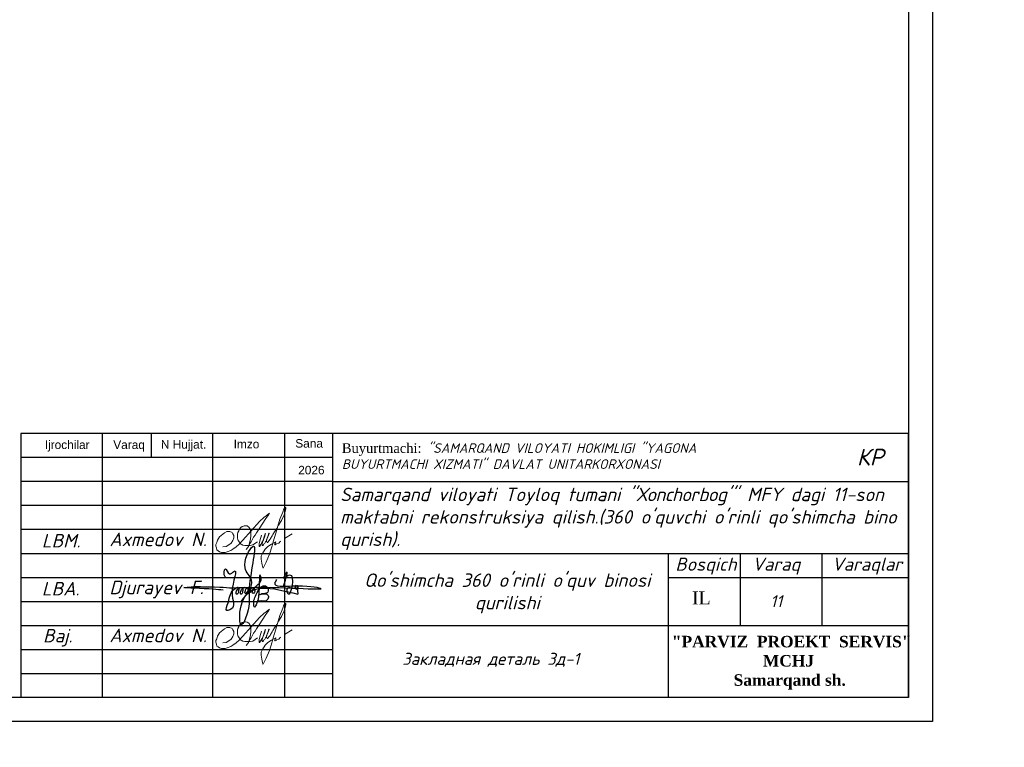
# Model space of a CAD drawing. Header units: millimetres. Extents: x 363306 to 7757304, y 1022887 to 1207196.
# Tile 118 of 256: x 808685 to 829206, y 1058442 to 1073595. Entities that reach past the tile are written whole.
import ezdxf

# ---------------------------------------------------------------- set-up
doc = ezdxf.new("R2010")
doc.units = ezdxf.units.MM
doc.linetypes.add('ACAD_ISO02W100', pattern=[15, 12, -3])
doc.layers.add('0 @ 100', color=7, linetype='Continuous')
doc.layers.add('O3SAD', color=1, linetype='Continuous')
for name, color, linetype, lineweight in [('ACO-текст', 7, 'Continuous', 20), ('надпись 0.18', 160, 'Continuous', 18), ('Ф А С А Д', 250, 'Continuous', 15)]:
    doc.layers.add(name, color=color, linetype=linetype, lineweight=lineweight)
doc.styles.add('Arial', font='arial.ttf')
doc.styles.add('iso', font='isocpeur.TTF')
doc.styles.add('PDF ISOCPEUR Italic', font='isocpeui.ttf')
doc.styles.get("Standard").update_dxf_attribs({"font": 'isocpeui.ttf'})
doc.styles.add('WMF-Times New Roman0', font='times.ttf')
doc.styles.add('WMF-Times New Roman2', font='times.ttf')
doc.styles.add('ńňčëü1', font='isocpeui.ttf', dxfattribs={"height": 350})
doc.styles.add('ГОСТ 2.304', font='isocpeui.ttf')

# ---------------------------------------------------------------- blocks, each defined once
blk = doc.blocks.new('rgsxhy')
at = {"color": 5}
for points in [[(30159764, 9369979), (30160729, 9371976), (30160134, 9373086), (30160845, 9375073), (30160529, 9371279), (30160336, 9368855), (30159821, 9367832), (30159766, 9369571), (30165013, 9370643)], [(30158318, 9372237), (30158292, 9372259), (30158313, 9372993), (30158693, 9372536), (30159097, 9372756), (30158930, 9370820), (30158827, 9369247), (30158463, 9369143), (30158559, 9369856), (30159235, 9371184), (30159510, 9371288), (30159540, 9370947), (30159450, 9370679), (30159339, 9370650), (30159361, 9370924), (30159747, 9371281), (30159933, 9371214), (30159918, 9370984), (30159866, 9370709), (30159740, 9370650), (30159740, 9370910), (30160119, 9371295), (30160364, 9371221), (30160282, 9370791), (30160134, 9370702), (30160156, 9370902), (30160253, 9371169), (30160416, 9371266), (30160624, 9371251), (30160631, 9370947), (30160520, 9370739), (30160416, 9370746), (30160527, 9370999), (30160698, 9371199), (30160869, 9371251), (30161010, 9371117), (30161025, 9370828), (30160854, 9370717), (30160832, 9370976), (30160958, 9371184), (30161196, 9371429), (30161627, 9371986), (30161567, 9372349), (30161322, 9370056), (30161196, 9369744), (30161032, 9369450), (30160943, 9369915), (30161107, 9370464), (30161478, 9371132), (30161961, 9371429), (30162250, 9371221), (30162198, 9370761), (30161687, 9370666), (30161515, 9370590), (30161433, 9370590), (30162154, 9370635), (30162280, 9370516), (30162243, 9370197), (30162028, 9370012), (30161575, 9370012), (30161352, 9370012), (30161322, 9370071)], [(30163692, 9371398), (30163961, 9372626), (30163708, 9372145), (30164262, 9372436), (30164117, 9370650), (30164117, 9371236), (30164841, 9371318), (30164871, 9371483), (30164848, 9371138), (30165028, 9371176), (30165036, 9371416), (30165013, 9370643)], [(30158109, 9371020), (30157190, 9371107), (30154479, 9371260), (30157795, 9371310), (30158983, 9371230), (30160506, 9371280), (30167135, 9371184), (30164561, 9371384), (30162918, 9371683), (30163073, 9372004)]]:
    blk.add_spline(points, degree=3, dxfattribs=at)
blk = doc.blocks.new('rthtrh')
at = {"color": 5}
for p, q in [((1363842, 521141), (1363854, 521167)), ((1363854, 521167), (1363868, 521192)), ((1363868, 521192), (1363889, 521219)), ((1363889, 521219), (1363907, 521234)), ((1363907, 521234), (1363927, 521243)), ((1363927, 521243), (1363940, 521249)), ((1363940, 521249), (1363965, 521249)), ((1363965, 521249), (1363988, 521244)), ((1363988, 521244), (1364013, 521227)), ((1364013, 521227), (1364030, 521204)), ((1364030, 521204), (1364039, 521185)), ((1364039, 521185), (1364046, 521147)), ((1364046, 521147), (1364044, 521090)), ((1363834, 521118), (1363842, 521141)), ((1363834, 521086), (1363834, 521118)), ((1363834, 521056), (1363834, 521086)), ((1363840, 521035), (1363834, 521056)), ((1363845, 521017), (1363840, 521035)), ((1363865, 520990), (1363845, 521017)), ((1363882, 520966), (1363865, 520990)), ((1364026, 520997), (1364017, 520962)), ((1364037, 521043), (1364026, 520997)), ((1364044, 521090), (1364037, 521043)), ((1364148, 520999), (1364075, 520948)), ((1364568, 521050), (1364689, 521123)), ((1363895, 520959), (1363882, 520966)), ((1363917, 520946), (1363895, 520959)), ((1363951, 520940), (1363917, 520946)), ((1363996, 520940), (1363951, 520940)), ((1364033, 520940), (1363996, 520940)), ((1364017, 520962), (1364016, 520946)), ((1364016, 520946), (1364016, 520940)), ((1364075, 520948), (1364033, 520940))]:
    blk.add_line(p, q, dxfattribs=at)
for points in [[(1364210, 521100), (1364186, 521015), (1364172, 520967), (1364172, 520940), (1364173, 520926), (1364179, 520925), (1364185, 520931), (1364202, 520956), (1364218, 520984), (1364240, 521027), (1364256, 521068), (1364272, 521125), (1364269, 521122), (1364225, 520990), (1364220, 520961), (1364220, 520944), (1364225, 520939), (1364232, 520939), (1364241, 520950), (1364248, 520960), (1364254, 520969), (1364260, 520978), (1364273, 520996), (1364281, 521008), (1364288, 521027), (1364309, 521073), (1364315, 521086), (1364332, 521126), (1364332, 521134), (1364327, 521134), (1364314, 521097), (1364294, 521040), (1364290, 521012), (1364293, 520997), (1364298, 520988), (1364308, 520988), (1364316, 520999), (1364326, 521014), (1364344, 521036), (1364351, 521047), (1364377, 521090), (1364389, 521112), (1364414, 521155), (1364449, 521203), (1364476, 521258), (1364523, 521332), (1364563, 521417), (1364583, 521493), (1364590, 521517), (1364590, 521527), (1364583, 521532), (1364571, 521532), (1364561, 521512), (1364541, 521459), (1364498, 521348), (1364434, 521131), (1364395, 520998), (1364377, 520936), (1364337, 520802), (1364282, 520678), (1364249, 520605), (1364238, 520588), (1364230, 520594), (1364226, 520615), (1364222, 520638), (1364214, 520663), (1364206, 520725), (1364206, 520774), (1364224, 520814), (1364265, 520883), (1364310, 520926), (1364364, 520959), (1364411, 520988), (1364432, 520996), (1364434, 520992), (1364431, 520979), (1364419, 520970), (1364414, 520960), (1364416, 520951), (1364423, 520951), (1364434, 520958), (1364443, 520964), (1364452, 520968), (1364474, 520975), (1364483, 520978), (1364492, 520986), (1364499, 520996), (1364503, 521002), (1364511, 521006), (1364511, 521006)], [(1363608, 520919), (1363661, 520924), (1363702, 520951), (1363738, 520975), (1363765, 521018), (1363780, 521059), (1363780, 521096), (1363765, 521122), (1363753, 521142), (1363714, 521156), (1363671, 521156), (1363631, 521136), (1363583, 521097), (1363555, 521074), (1363525, 521025), (1363511, 520984), (1363500, 520955), (1363500, 520930), (1363508, 520901), (1363515, 520870), (1363535, 520855), (1363555, 520841), (1363586, 520832), (1363613, 520832), (1363645, 520832), (1363675, 520843), (1363732, 520864), (1363761, 520883), (1363817, 520921), (1363863, 520963), (1363919, 521022), (1364179, 521312), (1364247, 521377), (1364282, 521405), (1364314, 521429), (1364336, 521443), (1364310, 521401), (1364279, 521361), (1364173, 521198), (1364133, 521139), (1364110, 521102), (1364087, 521068), (1364069, 521040), (1364047, 520995), (1364019, 520954), (1364007, 520925), (1363990, 520903), (1363970, 520879)]]:
    blk.add_lwpolyline(points, dxfattribs=at)
blk = doc.blocks.new('ШТ')
at = {"lineweight": 30}
for p, q in [((180134, 713448, 0), (180134, 707948, 0)), ((180134, 713448, 0), (180134, 707948, 0)), ((180134, 713448, 0), (180134, 707948, 0)), ((198634, 713448, 0), (180134, 713448, 0)), ((181834, 713448, 0), (181834, 707948, 0)), ((181834, 713448, 0), (181834, 707948, 0)), ((182853, 713448, 0), (182853, 712948, 0)), ((184134, 713448, 0), (184134, 707948, 0)), ((185634, 713448, 0), (185634, 707948, 0)), ((186634, 713448, 0), (186634, 707948, 0)), ((198634, 707948, 0), (198634, 713448, 0)), ((198634, 713448, 0), (198634, 707948, 0)), ((186634, 712948, 0), (180134, 712948, 0)), ((186634, 712448, 0), (180134, 712448, 0)), ((186634, 712448, 0), (198634, 712448, 0)), ((186634, 711948, 0), (180134, 711948, 0)), ((186634, 711448, 0), (180134, 711448, 0)), ((180134, 710948, 0), (198634, 710948, 0)), ((193634, 707948, 0), (193634, 710948, 0)), ((195134, 709448, 0), (195134, 710948, 0)), ((196834, 709448, 0), (196834, 710948, 0)), ((180134, 710448, 0), (186634, 710448, 0)), ((193634, 710448, 0), (198634, 710448, 0)), ((180134, 709948, 0), (186634, 709948, 0)), ((180134, 709448, 0), (198634, 709448, 0)), ((180134, 708948, 0), (186634, 708948, 0)), ((180134, 708448, 0), (186634, 708448, 0))]:
    blk.add_line(p, q, dxfattribs=at)
at = {"lineweight": 9, "xscale": 0.2250350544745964, "yscale": 0.2250350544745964, "zscale": 0.2250350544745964}
blk.add_blockref('rgsxhy', (-6602279, -1398623, 0), dxfattribs=at)
at = {"layer": 'Ф А С А Д', "xscale": 1.33529119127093, "yscale": 1.33529119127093, "zscale": 1.33529119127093}
for p in [(-1636466, 15509, 0), (-1636466, 13509, 0)]:
    blk.add_blockref('rthtrh', p, dxfattribs=at)
at = {"style": 'ńňčëü1'}
blk.add_text('КР', height=350, dxfattribs=at).set_placement((197559, 712781, 0))
at = {"linetype": 'ACAD_ISO02W100', "lineweight": 5, "ltscale": 70, "char_height": 176.8, "attachment_point": 1, "style": 'Arial'}
for s, insert in [('N Hujjat.', (183055, 713309, 0)), ('Sana', (185856, 713331, 0)), ('Ijrochilar', (180635, 713302, 0)), ('Varaq', (182063, 713302, 0)), ('Imzo', (184572, 713316, 0)), ('2026', (185917, 712774, 0))]:
    blk.add_mtext(s, dxfattribs=dict(at, insert=insert))
for s, insert, char_height, width, attachment_point, style in [('Buyurtmachi:{\\fISOCPEUR|b0|i1|c204|p34; "SAMARQAND VILOYATI HOKIMLIGI "YAGONA\\fISOCPEUR|b0|i1|c0|p34; \\fISOCPEUR|b0|i1|c204|p34;BUYURTMACHI XIZMATI"\\fISOCPEUR|b0|i1|c0|p34; \\fISOCPEUR|b0|i1|c204|p34;DAVLAT UNITARKORXONASI}', (186827, 712977, 21081), 200, 8030.18, 4, 'WMF-Times New Roman0'), ('{\\fISOCPEUR|b0|i1|c204|p34;Samarqand viloyati Toyloq tumani "Хоnсhоrbоg\'" МFY dagi 11-son maktabni rekonstruksiya qilish.(360 o\'quvchi o\'rinli qo\'shimcha bino qurish).}', (186791, 711669, 0), 280, 12020.43, 4, 'iso'), ('{\\fISOCPEUR|b0|i1|c0|p34;Axmedov N.}', (181981, 711384, 0), 282.86, 3416.24, 1, 'WMF-Times New Roman0'), ('{\\fISOCPEUR|b0|i1|c204|p34;Bosqich}', (193778, 710863, 0), 274.07, 1251.4, 1, 'iso'), ('{\\fISOCPEUR|b0|i1|c204|p34;Varaq}', (195379, 710863, 0), 274.07, 1251.4, 1, 'iso'), ('{\\fISOCPEUR|b0|i1|c204|p34;Varaqlar}', (197039, 710863, 0), 274.07, 1251.4, 1, 'iso'), ("\\pt2436.8176;{\\fISOCPEUR|b0|i1|c0|p34;Qo'shimcha 360 o'rinli o'quv binosi qurilishi}", (190274, 710533, 0), 280, 5963.16, 2, 'WMF-Times New Roman0'), ('{\\fISOCPEUR|b0|i1|c0|p34;Axmedov N.}', (181981, 709384, 0), 282.86, 3416.24, 1, 'WMF-Times New Roman0'), ('\\pi563.17678,t3443.17678;{\\fTimes New Roman|b1|i0|c204|p18;\\C1;"PARVIZ  PROEKT  SERVIS"\\P\\pi2460.72013,tz;\\C0;MCHJ\\P\\pi1851.00915;Samarqand sh.\\C256; }', (193141, 709234, 0), 240, 5957.74, 1, 'WMF-Times New Roman0')]:
    blk.add_mtext(s, dxfattribs=dict(insert=insert, char_height=char_height, width=width, attachment_point=attachment_point, style=style))
at = {"attachment_point": 1}
for s, insert, char_height, width in [('{\\C1;LBM.}', (180573, 711357, 0), 282.9, 1251.4), ('{\\C1;LBA.}', (180573, 710357, 0), 282.9, 1251.4), ('Djurayev F.', (181981, 710384, 0), 282.86, 2152.77), ('{\\fTimes New Roman|b0|i0|c204|p18;IL}', (194124, 710161, 0), 274.07, 1251.4), ('{\\C1;Baj.}', (180598, 709379, 0), 282.9, 1251.4)]:
    blk.add_mtext(s, dxfattribs=dict(at, insert=insert, char_height=char_height, width=width))

msp = doc.modelspace()

# ---------------------------------------------------------------- linework, layer by layer
at = {"lineweight": 30}
msp.add_lwpolyline([(787706.348, 1088178.072), (827206.348, 1088178.072), (827206.348, 1059478.072), (787706.348, 1059478.072)], close=True, dxfattribs=at)
at = {"layer": 'O3SAD', "color": 1}
msp.add_lwpolyline([(785706.348, 1088678.072), (827706.348, 1088678.072), (827706.348, 1058978.072), (785706.348, 1058978.072)], close=True, dxfattribs=at)

# ---------------------------------------------------------------- block references
at = {"color": 1, "lineweight": 30}
for p in [(268572.74, 351529.892, 0), (313572.74, 351529.892, 0), (358572.74, 351529.892, 0), (403572.74, 351529.892, 0), (448572.74, 351529.892, 0), (493572.74, 351529.892, 0), (538572.74, 351529.892, 0), (583572.74, 351529.892, 0), (628572.74, 351529.892, 0)]:
    msp.add_blockref('ШТ', p, dxfattribs=at)

# ---------------------------------------------------------------- texts
at = {"linetype": 'ByBlock', "ltscale": 30, "insert": (824453.53, 1061484.451), "char_height": 250, "width": 658.8739, "attachment_point": 5}
msp.add_mtext('11', dxfattribs=at)
at = {"layer": '0 @ 100', "color": 7, "attachment_point": 4, "style": 'ГОСТ 2.304'}
for s, insert, char_height, width in [('\\pi5457.36288;{\\fISOCPEUR|b1|i1|c204|p34;Характеристика участка строительства:\\P\\pi0;\\P}Расчетная зимняя температура воздух 15 °С.\\PСкоростной напор ветра   - 38кг/м2.\\PВес снегового покрова    - 50кг/м2.\\PКлассификация зданий по функциональной пожарной опасности - Ф 4.1 \\PКоэффициент надежности по назначению - 0.95\\P\\P^IПроектом разработано подъёмник для мало мобильных граждан населения грузоподъемностью 250 кг. скоростью 0,25 см/с. Двери шахт подъёмника противопожарные с пределом огнестойкости El 30. Подъёмники оборудованы кабинами габаритами 1500х1500 мм, ширина дверей кабины обеспечивает проезд инвалидной коляски. Для экстренных случаев подъёмник оснащен дополнительным аккумулятором и механическим спуском для безопасного спуска пассажира в нулевую отметку. Так же в дверях подъёмника установлены замки датчики которые открываются с ключевыми картами, чтобы открыть двери подъёмника.\\P^IС внешней и внутренней стороны наружных стен предусмотрено обшивка из аквапанелей толщиной 12,5мм с утеплением из минераловатной ваты на кварцевой основе, А =0,040 Вт/мС, толщиной 100мм. (по теплотехническому расчету). Наружная отделка из органическое стекло.\\P^IПодрядчик обязан предоставить заказчику сертификаты соответствия и пожарной безопасности на фасадную систему и все применяемые в данной системе материалы и изделия.\\PКонструкции, изделия и материалы применены по действующим стандартам, ТУ, сертификатам. На путях эвакуации используются отделочные материалы, соответствующие требованиям п. 5.25 ШНК 2.01.02-04.\\PОтделка стен с внутренней стороны окраска водоэмульсионными красками светлых тонов. Во внутренней и наружной отделке использованы современные отделочные материалы используемые на территории Республики Узбекистан.\\P^IКрыша - скатная из металлических профилированных листов с полимерными покрытиями с обеих сторон толщ.0,55мм по металлическим конструкциям.\\P^IПо периметру наружных стен устраивается бетонная отмостка. Бетон кл.В 7,5 шириной 1000 мм, толщиной 50 мм по гравийному основанию толщиной 100 мм -150 мм.\\P^IВсе строительно-монтажные работы вести согласно указаний соответствующих строительных норм и проекта производства работ (П.П.Р.) на основании ШНК 3.01.01 - 03 и КМК 3.01.02 - 00.', (761996.908, 1075986.433), 318.940213, 19697.5359), ('Закладная деталь Зд-1', (816658.25, 1060264.19), 250, 4125.72294)]:
    msp.add_mtext(s, dxfattribs=dict(at, insert=insert, char_height=char_height, width=width))
at = {"layer": 'ACO-текст', "insert": (672490.308, 1084593.003), "char_height": 300, "width": 19682.58846, "attachment_point": 1, "style": 'PDF ISOCPEUR Italic'}
msp.add_mtext('\\pi-600,l900,t900;{\\H1.1429x;\\C0;Примечание:}\\P1.^IОбщие указания и грунтовые условия смотри на листе КP-7. \\P2.^IСоединения пересечений стержней арматуры выполнять вязаными стальной  отожженной проволокой d=0.8-1.0мм.\\P3.^IСтыки арматуры должны иметь длину перепуска  L=600мм для d=16А400, L=800мм для d=20А400, L=900мм для d=22А400 \\P4.^IСтыки стержней внахлестку должны располагаться вразбежку. При этом площадь сечения рабочих стержней, стыкуемых в одном месте, должна быть не более 50% общей плошади сечения арматуры. \\P5.^IУказания по выполнению арматурных, опалубочных, бетонных работ, допуски при установке арматуры и опалубки, устройству рабочих швов, уходу за бетоном см. КМК 3.03.01-98.', dxfattribs=at)
at = {"layer": 'надпись 0.18', "ltscale": 100, "insert": (698359.389, 1063571.692), "char_height": 250, "width": 18477.40896, "attachment_point": 1, "style": 'WMF-Times New Roman2'}
msp.add_mtext('{\\fISOCPEUR|b0|i1|c204|p34;\\C256;\\c0;            Примечание:\\P\\pi-572.7275,l572.7275,t572.7275,859.7325,954.545;1.^IДанный лист читать совместно с листами К\\fISOCPEUR|b0|i1|c0|p34;p\\fISOCPEUR|b0|i1|c204|p34;-\\fISOCPEUR|b0|i1|c0|p34;5-6\\fISOCPEUR|b0|i1|c204|p34;.   \\P2.^IДля фундаментов бетон кл. В15\\P3.^IЗа  отм  0,000  принято  отметка  чистого пола  1 этажа, что соответствует  абсолютной отм. \\fISOCPEUR|b0|i1|c0|p34;\\C1;740\\fISOCPEUR|b0|i1|c204|p34;.\\fISOCPEUR|b0|i1|c0|p34;1\\fISOCPEUR|b0|i1|c204|p34;5\\C256;\\c0;  \\P4.^IФундаменты выполнить из бетона класса B15 (М200)\\P5.^IДля  обеспечения 50мм  слоя  бетона   арматуру фундаментной  ленты укладывать  на  кубики-фиксаторы,  изготовленные из цементно-песчаного раствора  М100 размерами 40х40х50мм.  \\P\\pi-750,l1000,t1000;\\fISOCPEUR|b0|i1|c0|p34;6.^I\\fISOCPEUR|b0|i1|c204|p34;Щебёночная подготовка толщ. 100 мм\\P\\pi0,l0,tz;\\fISOCPEUR|b0|i1|c0|p34;\\C7; \\fISOCPEUR|b0|i1|c204|p34;7.   Фундаменты выполнить из г\\C256;\\c0;оризонтальная\\C7; \\C256;\\c0;гидроизоляция из цементно-песчаного}', dxfattribs=at)

doc.saveas('drawing.dxf')
